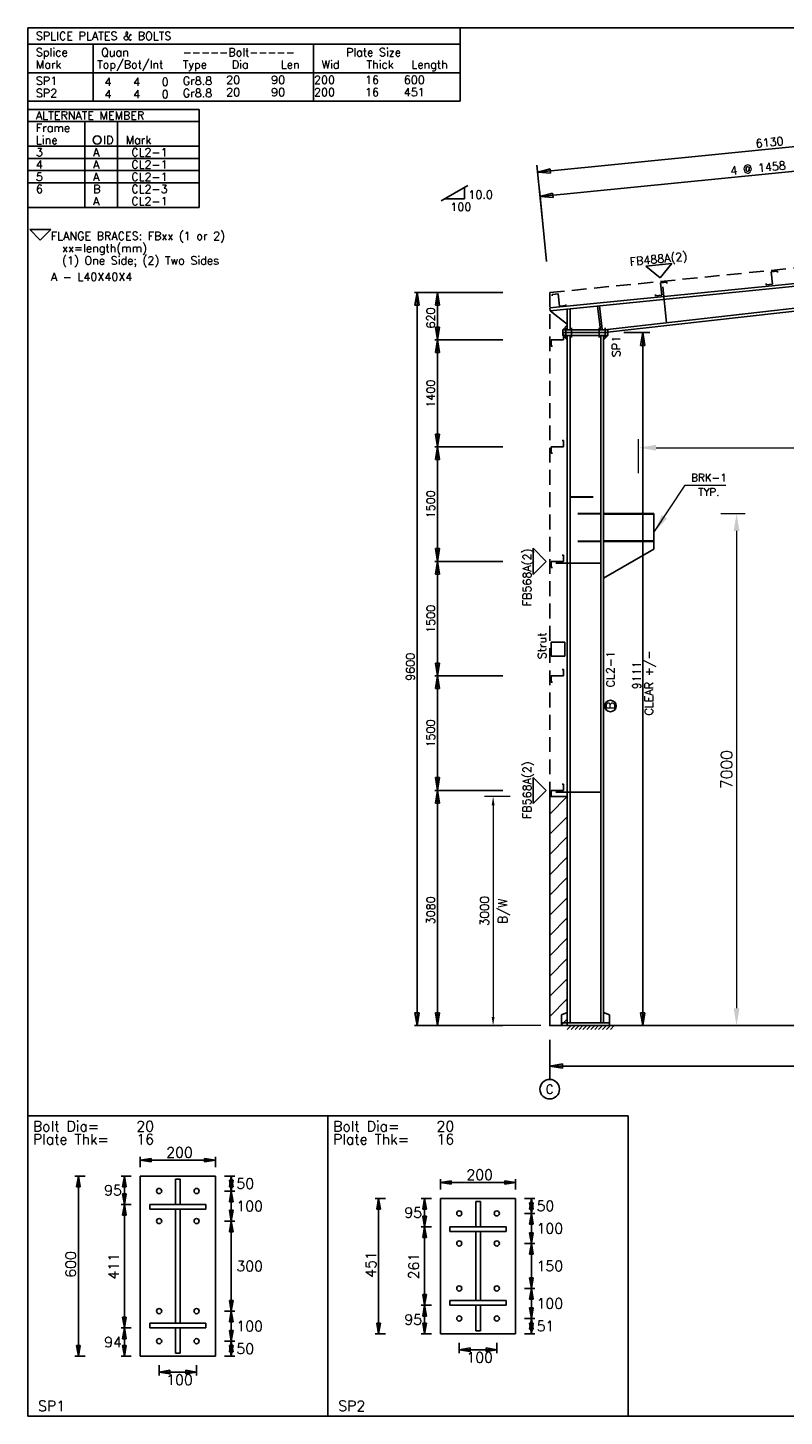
# Model space of a CAD drawing. Extents: x 0 to 25715, y 0 to 18184.
# Tile 1 of 2: x 0 to 9910, y 0 to 18184. Entities that reach past the tile are written whole.
import ezdxf
from ezdxf.enums import TextEntityAlignment as Align

# ---------------------------------------------------------------- set-up
doc = ezdxf.new("R2010")
doc.units = 0
doc.header["$MEASUREMENT"] = 0
doc.linetypes.add('CONTIN', pattern=[0])
doc.linetypes.add('DASHED', pattern=[291.58, 194.39, -97.19])
doc.layers.get('0').update_dxf_attribs({"linetype": 'CONTIN'})
doc.layers.get('Defpoints').update_dxf_attribs({"linetype": 'CONTINUOUS'})
for name, color, linetype in [('1', 7, 'CONTIN'), ('10', 10, 'CONTIN'), ('11', 7, 'CONTIN'), ('12', 6, 'CONTIN'), ('13', 1, 'CONTIN'), ('14', 7, 'CONTIN'), ('2', 6, 'CONTIN'), ('22', 7, 'CONTIN'), ('26', 7, 'CONTIN'), ('3', 7, 'CONTIN'), ('5', 5, 'DASHED')]:
    doc.layers.add(name, color=color, linetype=linetype)
doc.styles.add('SIMPLEX', font='SIMPLEX')
doc.dimstyles.new('FOR D', dxfattribs={"dimscale": 114, "dimtxt": 2, "dimasz": 2, "dimexe": 1, "dimexo": 1, "dimgap": 1, "dimtad": 1, "dimdec": 0, "dimzin": 0, "dimdsep": 46, "dimtxsty": 'SIMPLEX', "dimcen": 1, "dimclrd": 6, "dimclre": 6, "dimclrt": 7, "dimadec": 0, "dimazin": 0, "dimtfac": 1, "dimtdec": 0, "dimtofl": 0, "dimtmove": 0, "dimatfit": 3, "dimfxl": 1, "dimtolj": 1, "dimtzin": 0, "dimlwd": 0, "dimlwe": 0, "dimarcsym": 1})
doc.dimstyles.new('FOR PLAN', dxfattribs={"dimscale": 115, "dimtxt": 2, "dimasz": 2, "dimexe": 1.5, "dimexo": 0.75, "dimgap": 0.9, "dimtad": 1, "dimdec": 0, "dimzin": 0, "dimdsep": 46, "dimtxsty": 'SIMPLEX', "dimcen": 0.09, "dimclrd": 6, "dimclre": 6, "dimclrt": 7, "dimadec": 0, "dimazin": 0, "dimtfac": 1, "dimtdec": 0, "dimtmove": 0, "dimatfit": 3, "dimfxl": 1, "dimtolj": 1, "dimtzin": 0, "dimlwd": 0, "dimlwe": 0, "dimarcsym": 0})

# ---------------------------------------------------------------- blocks, each defined once
blk = doc.blocks.new('ARROWF')
for p, q in [((0, 0), (-167, 28)), ((-167, 28), (-167, -28)), ((-167, -28), (0, 0))]:
    blk.add_line(p, q)
blk = doc.blocks.new('EPBLK1')
for p, q in [((0, 0), (0, 1555.11536)), ((0, 1555.11536), (1555.11536, 1555.11536)), ((1555.11536, 1555.11536), (1555.11536, 0)), ((583.168274, 311.023071), (583.168274, 1244.09229)), ((583.168274, 1244.09229), (971.947083, 1244.09229)), ((765.408325, 1096.35632), (765.408325, 1228.29224)), ((765.408325, 1228.29224), (789.707031, 1228.29224)), ((789.707031, 1228.29224), (789.707031, 1096.35632)), ((971.947083, 1244.09229), (971.947083, 311.023071)), ((631.765625, 1096.35632), (923.349731, 1096.35632)), ((631.765625, 1096.35632), (631.765625, 1072.05762)), ((923.349731, 1096.35632), (923.349731, 1072.05762)), ((631.765625, 1072.05762), (923.349731, 1072.05762)), ((765.408325, 481.502594), (765.408325, 1072.05762)), ((789.707031, 481.502594), (789.707031, 1072.05762)), ((631.765625, 481.502594), (923.349731, 481.502594)), ((631.765625, 457.203918), (631.765625, 481.502594)), ((631.765625, 457.203918), (923.349731, 457.203918)), ((765.408325, 457.203918), (765.408325, 326.823059)), ((789.707031, 326.823059), (789.707031, 457.203918)), ((923.349731, 457.203918), (923.349731, 481.502594)), ((583.168274, 311.023071), (971.947083, 311.023071)), ((765.408325, 326.823059), (789.707031, 326.823059)), ((0, 0), (1555.11536, 0))]:
    blk.add_line(p, q)
for centre in [(680.363037, 1166.33655), (874.75238, 1166.33655), (680.363037, 1010.82489), (874.75238, 1010.82489), (680.363037, 544.290344), (874.75238, 544.290344), (680.363037, 388.778839), (874.75238, 388.778839)]:
    blk.add_circle(centre, 13.364273)
at = {"layer": '2'}
for p, q in [((583.168274, 1344.20276), (583.168274, 1290.74573)), ((583.168274, 1326.38379), (971.947083, 1326.38379)), ((971.947083, 1344.20276), (971.947083, 1290.74573)), ((244.606674, 1244.09229), (298.063782, 1244.09229)), ((262.42572, 311.023071), (262.42572, 1244.09229)), ((483.05777, 1244.09229), (536.514832, 1244.09229)), ((500.87677, 1096.35632), (500.87677, 1244.09229)), ((1018.60059, 1244.09229), (1072.05762, 1244.09229)), ((1054.23853, 1166.33655), (1054.23853, 1244.09229)), ((1018.60059, 1166.33655), (1072.05762, 1166.33655)), ((1018.60059, 1166.33655), (1072.05762, 1166.33655)), ((1054.23853, 1010.82489), (1054.23853, 1166.33655)), ((483.05777, 1096.35632), (536.514832, 1096.35632)), ((483.05777, 1096.35632), (536.514832, 1096.35632)), ((500.87677, 457.203857), (500.87677, 1096.35632)), ((1018.60059, 1010.82489), (1072.05762, 1010.82489)), ((1018.60059, 1010.82489), (1072.05762, 1010.82489)), ((1054.23853, 544.290344), (1054.23853, 1010.82489)), ((1018.60059, 544.290344), (1072.05762, 544.290344)), ((1018.60059, 544.290344), (1072.05762, 544.290344)), ((1054.23853, 388.778839), (1054.23853, 544.290344)), ((483.05777, 457.203857), (536.514832, 457.203857)), ((483.05777, 457.203857), (536.514832, 457.203857)), ((500.87677, 311.023071), (500.87677, 457.203857)), ((1018.60059, 388.778839), (1072.05762, 388.778839)), ((1018.60059, 388.778839), (1072.05762, 388.778839)), ((1054.23853, 311.023071), (1054.23853, 388.778839)), ((244.606674, 311.023071), (298.063782, 311.023071)), ((483.05777, 311.023071), (536.514832, 311.023071)), ((1018.60059, 311.023071), (1072.05762, 311.023071)), ((680.363037, 264.369629), (680.363037, 210.912506)), ((680.363037, 228.731552), (874.752319, 228.731552)), ((874.752319, 264.369629), (874.752319, 210.912506))]:
    blk.add_line(p, q, dxfattribs=at)
at = {"layer": '2', "xscale": 0.333, "yscale": 0.333, "zscale": 0.333}
for p, rotation in [((583.168274, 1326.38379), 180), ((262.42572, 1244.09229), 90), ((500.87677, 1244.09229), 89.99998470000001), ((1054.23853, 1244.09229), 89.99998470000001), ((500.87677, 1096.35632), 270), ((1054.23853, 1166.33655), 89.99998470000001), ((1054.23853, 1166.33655), 270), ((500.87677, 1096.35632), 89.99998470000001), ((1054.23853, 1010.82489), 89.99998470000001), ((1054.23853, 1010.82489), 270), ((1054.23853, 544.290344), 270), ((500.87677, 457.203857), 270), ((1054.23853, 544.290344), 89.99998470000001), ((500.87677, 457.203857), 89.99998470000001), ((1054.23853, 388.778839), 270), ((262.42572, 311.023071), 270), ((500.87677, 311.023071), 270), ((1054.23853, 388.778839), 89.99998470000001), ((1054.23853, 311.023071), 270), ((680.363037, 228.731552), 180)]:
    blk.add_blockref('ARROWF', p, dxfattribs=dict(at, rotation=rotation))
for p in [(971.947083, 1326.38379), (874.752319, 228.731552)]:
    blk.add_blockref('ARROWF', p, dxfattribs=at)
at = {"layer": '11', "style": 'SIMPLEX'}
for s, p in [('Bolt Dia=', (26.728546, 1474.92981)), ('20', (562.569458, 1474.92981)), ('Plate Thk=', (26.728546, 1408.10828)), ('16', (562.569458, 1408.10828)), ('200', (717.418396, 1339.74805)), ('50', (1080.96704, 1178.48584)), ('100', (1080.96704, 1061.85217)), ('300', (1080.96704, 750.829102)), ('100', (1080.96704, 439.80603)), ('50', (1080.96704, 323.172394)), ('100', (717.418396, 161.910187)), ('SP1', (53.457092, 26.728546))]:
    blk.add_text(s, height=53.4570923, dxfattribs=at).set_placement(p)
for s, p in [('95', (487.512543, 1170.22424)), ('94', (487.512543, 384.113464))]:
    blk.add_text(s, height=53.4570923, dxfattribs=at).set_placement(p, align=Align.MIDDLE_RIGHT)
blk.add_text('600', height=53.4570923, rotation=90, dxfattribs=at).set_placement((249.061447, 717.418396))
blk.add_text('411', height=53.4570923, rotation=90, dxfattribs=at).set_placement((487.512543, 776.78009), align=Align.BOTTOM_CENTER)
blk = doc.blocks.new('EPBLK2')
for p, q in [((0, 0), (0, 1555.11536)), ((0, 1555.11536), (1555.11536, 1555.11536)), ((1555.11536, 1555.11536), (1555.11536, 0)), ((583.168274, 426.933624), (583.168274, 1128.18164)), ((583.168274, 1128.18164), (971.947083, 1128.18164)), ((765.408325, 980.492371), (765.408325, 1112.38171)), ((765.408325, 1112.38171), (789.707031, 1112.38171)), ((789.707031, 1112.38171), (789.707031, 980.492371)), ((971.947083, 1128.18164), (971.947083, 426.933624)), ((631.765625, 980.492371), (923.349731, 980.492371)), ((631.765625, 980.492371), (631.765625, 956.193665)), ((631.765625, 956.193665), (923.349731, 956.193665)), ((765.408325, 598.92157), (765.408325, 956.193665)), ((789.707031, 598.92157), (789.707031, 956.193665)), ((923.349731, 980.492371), (923.349731, 956.193665)), ((631.765625, 598.92157), (923.349731, 598.92157)), ((631.765625, 574.622925), (631.765625, 598.92157)), ((923.349731, 574.622925), (923.349731, 598.92157)), ((631.765625, 574.622925), (923.349731, 574.622925)), ((765.408325, 574.622803), (765.408325, 442.733582)), ((789.707031, 442.733582), (789.707031, 574.622803)), ((765.408325, 442.733582), (789.707031, 442.733582)), ((583.168274, 426.933624), (971.947083, 426.933624)), ((0, 0), (1555.11536, 0))]:
    blk.add_line(p, q)
for centre in [(680.363037, 1050.42603), (874.75238, 1050.42603), (680.363037, 894.914429), (874.75238, 894.914429), (680.363037, 661.647156), (874.75238, 661.647156), (680.363037, 506.13562), (874.75238, 506.13562)]:
    blk.add_circle(centre, 13.364273)
at = {"layer": '2'}
for p, q in [((583.168274, 1228.29224), (583.168274, 1174.83521)), ((971.947083, 1228.29224), (971.947083, 1174.83521)), ((583.168274, 1210.47314), (971.947083, 1210.47314)), ((244.606674, 1128.18164), (298.063782, 1128.18164)), ((262.42572, 426.933624), (262.42572, 1128.18164)), ((483.05777, 1128.18164), (536.514832, 1128.18164)), ((500.87677, 980.492493), (500.87677, 1128.18164)), ((1018.60059, 1128.18164), (1072.05762, 1128.18164)), ((1054.23853, 1050.42603), (1054.23853, 1128.18164)), ((1018.60059, 1050.42603), (1072.05762, 1050.42603)), ((1018.60059, 1050.42603), (1072.05762, 1050.42603)), ((1054.23853, 894.914429), (1054.23853, 1050.42603)), ((483.05777, 980.492493), (536.514832, 980.492493)), ((483.05777, 980.492493), (536.514832, 980.492493)), ((500.87677, 574.622864), (500.87677, 980.492493)), ((1018.60059, 894.914429), (1072.05762, 894.914429)), ((1018.60059, 894.914429), (1072.05762, 894.914429)), ((1054.23853, 661.647156), (1054.23853, 894.914429)), ((1018.60059, 661.647156), (1072.05762, 661.647156)), ((1018.60059, 661.647156), (1072.05762, 661.647156)), ((1054.23853, 506.13562), (1054.23853, 661.647156)), ((483.05777, 574.622864), (536.514832, 574.622864)), ((483.05777, 574.622864), (536.514832, 574.622864)), ((500.87677, 426.933624), (500.87677, 574.622864)), ((1018.60059, 506.13562), (1072.05762, 506.13562)), ((1018.60059, 506.13562), (1072.05762, 506.13562)), ((1054.23853, 426.933624), (1054.23853, 506.13562)), ((244.606674, 426.933624), (298.063782, 426.933624)), ((483.05777, 426.933624), (536.514832, 426.933624)), ((680.363037, 380.280182), (680.363037, 326.823059)), ((874.752319, 380.280182), (874.752319, 326.823059)), ((1018.60059, 426.933624), (1072.05762, 426.933624)), ((680.363037, 344.64212), (874.752319, 344.64212))]:
    blk.add_line(p, q, dxfattribs=at)
at = {"layer": '2', "xscale": 0.333, "yscale": 0.333, "zscale": 0.333}
for p, rotation in [((583.168274, 1210.47314), 180), ((262.42572, 1128.18164), 90), ((500.87677, 1128.18164), 89.99998470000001), ((1054.23853, 1128.18164), 89.99998470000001), ((1054.23853, 1050.42603), 270), ((500.87677, 980.492493), 270), ((1054.23853, 1050.42603), 89.99998470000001), ((500.87677, 980.492493), 89.99998470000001), ((1054.23853, 894.914429), 270), ((1054.23853, 894.914429), 89.99998470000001), ((1054.23853, 661.647156), 89.99998470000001), ((1054.23853, 661.647156), 270), ((500.87677, 574.622864), 270), ((500.87677, 574.622864), 89.99998470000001), ((1054.23853, 506.13562), 89.99998470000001), ((1054.23853, 506.13562), 270), ((262.42572, 426.933624), 270), ((500.87677, 426.933624), 270), ((1054.23853, 426.933624), 270), ((680.363037, 344.64212), 180)]:
    blk.add_blockref('ARROWF', p, dxfattribs=dict(at, rotation=rotation))
for p in [(971.947083, 1210.47314), (874.752319, 344.64212)]:
    blk.add_blockref('ARROWF', p, dxfattribs=at)
at = {"layer": '11', "style": 'SIMPLEX'}
for s, p in [('Bolt Dia=', (26.728546, 1474.92981)), ('20', (562.569458, 1474.92981)), ('Plate Thk=', (26.728546, 1408.10828)), ('16', (562.569458, 1408.10828)), ('200', (717.418396, 1223.83752)), ('50', (1080.96704, 1062.57532)), ('100', (1080.96704, 945.941772)), ('150', (1080.96704, 751.552246)), ('100', (1080.96704, 557.162842)), ('51', (1080.96704, 439.80603)), ('100', (717.418396, 277.82074)), ('SP2', (53.457092, 26.728546))]:
    blk.add_text(s, height=53.4570923, dxfattribs=at).set_placement(p)
for p in [(487.512543, 1054.33704), (487.512543, 500.778229)]:
    blk.add_text('95', height=53.4570923, dxfattribs=at).set_placement(p, align=Align.MIDDLE_RIGHT)
blk.add_text('451', height=53.4570923, rotation=90, dxfattribs=at).set_placement((249.061447, 717.418396))
blk.add_text('261', height=53.4570923, rotation=90, dxfattribs=at).set_placement((487.512543, 777.557678), align=Align.BOTTOM_CENTER)
blk = doc.blocks.new('RF2BLT1', base_point=(0, 22.86))
at = {"layer": '3'}
for p, q in [((0, 22.86), (134.62, 22.86)), ((0, 22.86), (0, 0)), ((134.62, 0), (134.62, 22.86)), ((0, 17.78), (134.62, 17.78)), ((20.32, 17.78), (20.32, 0)), ((88.9, 17.78), (88.9, 0)), ((0, 8.89), (134.62, 8.89)), ((0, 0), (134.62, 0)), ((0, 0), (134.62, 0))]:
    blk.add_line(p, q, dxfattribs=at)
at = {"layer": '1', "style": 'SIMPLEX'}
for s, p in [('SPLICE PLATES & BOLTS', (2.54, 19.05)), ('Splice', (2.54, 13.97)), ('Quan', (22.86, 13.97)), ('-----Bolt-----', (48.26, 13.97)), ('Plate Size', (99.06, 13.97)), ('Mark', (2.54, 10.16)), ('Top/Bot/Int', (21.59, 10.16)), ('Type', (48.26, 10.16)), ('Dia', (63.5, 10.16)), ('Len', (78.74, 10.16)), ('Wid', (91.44, 10.16)), ('Thick', (105.41, 10.16)), ('Length', (119.38, 10.16)), ('SP1', (2.54, 5.08)), ('   4', (18.23, 4.75)), ('   4', (27.12, 4.75)), ('   0', (36.01, 4.75)), ('Gr8.8', (48.26, 5.08)), ('        20', (46.62, 5.37)), ('        90', (60.59, 5.37)), ('       200', (75.83, 5.37)), ('        16', (89.8, 5.37)), ('       600', (103.77, 5.37)), ('SP2', (2.54, 1.27)), ('   4', (18.23, 0.94)), ('   4', (27.12, 0.94)), ('   0', (36.01, 0.94)), ('Gr8.8', (48.26, 1.27)), ('        20', (46.62, 1.56)), ('        90', (60.59, 1.56)), ('       200', (75.83, 1.56)), ('        16', (89.8, 1.56)), ('       451', (103.77, 1.56))]:
    blk.add_text(s, height=2.54, dxfattribs=at).set_placement(p)
blk = doc.blocks.new('RF2ID')
for p, q in [((0, 0), (2245.19775, 0)), ((0, 0), (0, -1282.9703)), ((2245.19775, 0), (2245.19775, -1282.9703)), ((0, -160.37128), (2245.19775, -160.37128)), ((0, -160.37128), (2245.19775, -160.37128)), ((748.399292, -160.37128), (748.399292, -1282.9703)), ((1176.05603, -160.37128), (1176.05603, -1282.9703)), ((0, -481.11383), (2245.19775, -481.11383)), ((0, -481.11383), (2245.19775, -481.11383)), ((0, -641.48511), (2245.19775, -641.48511)), ((0, -801.85638), (2245.19775, -801.85638)), ((0, -962.22766), (2245.19775, -962.22766)), ((0, -1282.9703), (2245.19775, -1282.9703)), ((0, -1282.9703), (2245.19775, -1282.9703)), ((0, -1282.9703), (2245.19775, -1282.9703))]:
    blk.add_line(p, q)
at = {"layer": '14'}
blk.add_circle((908.770569, -400.92819), 53.457092, dxfattribs=at)
at = {"layer": '14', "style": 'SIMPLEX'}
for s, p in [('ALTERNATE MEMBER', (106.914185, -133.64273)), ('Frame', (106.914185, -294.01401)), ('Line', (106.914185, -454.38528)), ('ID', (988.956177, -454.38528)), ('Mark', (1282.97021, -454.38528))]:
    blk.add_text(s, height=106.914185, dxfattribs=at).set_placement(p)
at = {"layer": '26', "style": 'SIMPLEX'}
for s, p in [('3', (106.914185, -614.75653)), ('A', (855.313477, -614.75653)), (' CL2-1', (1282.97021, -614.75653)), ('4', (106.914185, -775.12787)), ('A', (855.313477, -775.12787)), (' CL2-1', (1282.97021, -775.12787)), ('5', (106.914185, -935.49921)), ('A', (855.313477, -935.49921)), (' CL2-1', (1282.97021, -935.49921)), ('6', (106.914185, -1095.8705)), ('B', (855.313477, -1095.8705)), (' CL2-3', (1282.97021, -1095.8705)), ('A', (855.313477, -1256.2418)), (' CL2-1', (1282.97021, -1256.2418))]:
    blk.add_text(s, height=106.914185, dxfattribs=at).set_placement(p)
blk = doc.blocks.new('MARKER')
for p, q in [((171.062698, 171.062698), (-171.0627, 171.062698)), ((-171.0627, 171.062698), (0, 0)), ((0, 0), (171.062698, 171.062698))]:
    blk.add_line(p, q)
blk = doc.blocks.new('RF2FBR')
at = {"xscale": 0.8, "yscale": 0.8, "zscale": 0.8}
blk.add_blockref('MARKER', (163.578705, -320.74255), dxfattribs=at)
at = {"layer": '14', "style": 'SIMPLEX'}
for s, p in [('FLANGE BRACES: FBxx (1 or 2)', (302.567139, -320.74255)), ('  xx=length(mm)', (302.567139, -481.11383)), ('  (1) One Side; (2) Two Sides', (302.567139, -641.48511)), ('A - L40X40X4', (302.567139, -855.31342))]:
    blk.add_text(s, height=106.914185, dxfattribs=at).set_placement(p)
blk = doc.blocks.new('ZCOL')
for p, q in [((10.2, 0), (0, 0)), ((0, 0), (0, -25.4)), ((10.2, -2.5), (10.2, 0)), ((-10.2, -25.4), (-10.2, -22.9)), ((0, -25.4), (-10.2, -25.4))]:
    blk.add_line(p, q)
blk = doc.blocks.new('*D36')
at = {"color": 6, "linetype": 'Continuous', "lineweight": 0}
for p, q in [((6318, 8116), (5982, 8116)), ((6096, 8002), (6096, 5230)), ((6723, 5116), (5982, 5116))]:
    blk.add_line(p, q, dxfattribs=at)
at = {"color": 6, "linetype": 'Continuous'}
for points in [[(6115, 8002), (6077, 8002), (6096, 8116)], [(6077, 5230), (6115, 5230), (6096, 5116)]]:
    blk.add_solid(points, dxfattribs=at)
at = {"layer": 'Defpoints', "color": 0, "linetype": 'Continuous'}
for p in [(6432, 8116), (6096, 5116), (6837, 5116)]:
    blk.add_point(p, dxfattribs=at)
at = {"color": 7, "linetype": 'Continuous', "char_height": 114, "attachment_point": 5, "rotation": 90, "style": 'SIMPLEX'}
for s, insert in [('\\A1;3000 ', (5982, 6616)), ('B/W', (6240, 6616))]:
    blk.add_mtext(s, dxfattribs=dict(at, insert=insert))
blk = doc.blocks.new('*D38')
at = {"color": 6, "linetype": 'Continuous', "lineweight": 0}
for p, q in [((8002, 12350), (8002, 12798)), ((17873, 12350), (17873, 12798)), ((8230, 12684), (17645, 12684))]:
    blk.add_line(p, q, dxfattribs=at)
at = {"color": 6, "linetype": 'Continuous'}
for points in [[(8230, 12722), (8230, 12646), (8002, 12684)], [(17645, 12646), (17645, 12722), (17873, 12684)]]:
    blk.add_solid(points, dxfattribs=at)
at = {"layer": 'Defpoints', "color": 0, "linetype": 'Continuous'}
for p in [(17873, 12684), (8002, 12236), (17873, 12236)]:
    blk.add_point(p, dxfattribs=at)
at = {"color": 7, "linetype": 'Continuous', "insert": (12937, 12828), "char_height": 114, "attachment_point": 5, "style": 'SIMPLEX'}
blk.add_mtext('\\A1;17600 CRANE SPAN +/-(FUTURE PROVISION)', dxfattribs=at)
blk = doc.blocks.new('*D40')
at = {"color": 6, "linetype": 'Continuous', "lineweight": 0}
for p, q in [((9081, 11822), (9399, 11822)), ((9285, 11594), (9285, 5344)), ((9215, 5116), (9399, 5116))]:
    blk.add_line(p, q, dxfattribs=at)
at = {"color": 6, "linetype": 'Continuous'}
for points in [[(9323, 11594), (9247, 11594), (9285, 11822)], [(9247, 5344), (9323, 5344), (9285, 5116)]]:
    blk.add_solid(points, dxfattribs=at)
at = {"layer": 'Defpoints', "color": 0, "linetype": 'Continuous'}
for p in [(8967, 11822), (9101, 5116), (9285, 5116)]:
    blk.add_point(p, dxfattribs=at)
at = {"color": 7, "linetype": 'Continuous', "insert": (9154, 8469), "char_height": 148.2, "attachment_point": 5, "rotation": 90, "style": 'SIMPLEX'}
blk.add_mtext('\\A1;7000', dxfattribs=at)

msp = doc.modelspace()

# ---------------------------------------------------------------- hatches: boundary and pattern name
at = {"linetype": 'Continuous'}
h = msp.add_hatch(dxfattribs=at)
h.set_pattern_fill('ANSI31', color=1, scale=1500)
h.set_pattern_definition([(45, (-419.6, -165.93), (-132.5825, 132.5825), [])])
h.paths.add_polyline_path([(18807.4, 8116), (18807.4, 5116), (19037.4, 5116), (19037.4, 8116)])
h.paths.add_polyline_path([(6837.4, 8116), (6837.4, 5116), (7067.4, 5116), (7067.4, 8116)])

# ---------------------------------------------------------------- linework, layer by layer
msp.add_lwpolyline([(6837.4, 8116), (7067.4, 8116), (7067.4, 5116), (6837.4, 5116)], close=True, dxfattribs=at)
at = {"layer": '1'}
for p, q in [((6837.4, 14515), (12899.3, 15121.2)), ((7105.5, 14503.5), (12899.3, 15082.9)), ((7556.3, 14229.9), (12899.3, 14831.2)), ((7556.3, 14191.6), (12899.3, 14792.9)), ((8318.1, 14792.3), (8365.3, 14320.9)), ((6837.4, 14515), (6841.2, 14477.1)), ((6841.2, 14477.1), (7105.5, 14503.5)), ((7067.4, 14300.3), (6841.2, 14477.1)), ((7067.4, 14229.9), (7067.4, 14499.7)), ((7105.5, 14229.9), (7105.5, 14503.5)), ((7463.7, 14539.4), (7489, 14542.4)), ((7501, 14229.6), (7463.7, 14539.4)), ((7489, 14542.4), (7526.2, 14232.7)), ((7600.8, 14229.9), (7010.3, 14229.9)), ((7010.3, 14229.9), (7010.3, 14153.7)), ((7010.3, 14191.8), (7600.8, 14191.8)), ((7048.4, 14255.3), (7048.4, 14128.3)), ((7124.6, 14255.3), (7124.6, 14128.3)), ((7486.5, 14255.3), (7486.5, 14128.3)), ((7562.7, 14255.3), (7562.7, 14128.3)), ((7600.8, 14153.7), (7600.8, 14229.9)), ((7010.3, 14153.7), (7600.8, 14153.7)), ((7067.4, 5154.1), (7067.4, 14153.7)), ((7105.5, 5154.1), (7105.5, 14153.7)), ((7505.5, 5154.1), (7505.5, 14153.7)), ((7543.6, 5154.1), (7543.6, 14153.7)), ((7105.5, 12042.2), (7405.5, 12042.2)), ((7105.5, 12042.2), (7405.5, 12042.2)), ((7105.5, 12036.2), (7405.5, 12036.2)), ((7105.5, 12036.2), (7405.5, 12036.2)), ((7205.5, 11822.2), (7505.5, 11822.2)), ((7205.5, 11822.2), (7505.5, 11822.2)), ((7543.6, 11822.2), (8201.6, 11822.2)), ((7543.6, 11822.2), (8201.6, 11822.2)), ((8201.6, 11822.2), (8201.6, 11456.2)), ((7205.5, 11816.2), (7505.5, 11816.2)), ((7205.5, 11816.2), (7505.5, 11816.2)), ((7543.6, 11814.2), (8201.6, 11814.2)), ((7543.6, 11814.2), (8201.6, 11814.2)), ((7205.5, 11462.2), (7505.5, 11462.2)), ((7205.5, 11462.2), (7505.5, 11462.2)), ((7205.5, 11456.2), (7505.5, 11456.2)), ((7205.5, 11456.2), (7505.5, 11456.2)), ((8201.6, 11464.2), (7543.6, 11464.2)), ((8201.6, 11464.2), (7543.6, 11464.2)), ((8201.6, 11456.2), (7543.6, 11456.2)), ((8201.6, 11456.2), (7543.6, 11456.2)), ((8201.6, 11456.2), (8201.6, 11356.2)), ((8201.6, 11356.2), (7543.6, 10976.3)), ((6917.9, 11172.7), (7505.5, 11172.7)), ((6917.9, 8172.7), (7505.5, 8172.7)), ((7067.4, 5287.9), (6991.2, 5255.7)), ((7543.6, 5287.9), (7619.8, 5255.7)), ((6991.2, 5154.1), (6991.2, 5255.7)), ((6991.2, 5116), (6991.2, 5154.1)), ((6991.2, 5154.1), (7619.8, 5154.1)), ((7619.8, 5116), (6991.2, 5116)), ((7067.4, 5154.1), (7543.6, 5154.1)), ((7619.8, 5154.1), (7619.8, 5255.7)), ((7619.8, 5154.1), (7619.8, 5116))]:
    msp.add_line(p, q, dxfattribs=at)
at = {"layer": '10'}
for p, q in [((6856.5, 10136.5), (6856.5, 9955.5)), ((6856.5, 10136.5), (7037.4, 10136.5)), ((7037.4, 10136.5), (7037.4, 9955.5)), ((6856.5, 9955.5), (7037.4, 9955.5))]:
    msp.add_line(p, q, dxfattribs=at)
at = {"layer": '12'}
for p, q in [((6796.9, 15121.1), (6702.5, 16065.1)), ((5064.8, 14716), (6223, 14716)), ((6223, 14716), (5332.1, 14716)), ((7808, 14191.6), (8150.1, 14191.6)), ((6223, 14096), (5332.1, 14096)), ((6223, 12696), (5332.1, 12696)), ((6223, 11196), (5332.1, 11196)), ((6223, 9696), (5332.1, 9696)), ((6223, 8196), (5332.1, 8196)), ((5064.8, 5116), (6223, 5116)), ((6223, 5116), (5332.1, 5116)), ((7808, 5116), (8150.1, 5116)), ((6837.4, 4929.4), (6837.4, 4501.7)), ((6837.4, 4822.5), (6837.4, 4411.2)), ((6837.4, 4411.2), (6837.4, 4553.1))]:
    msp.add_line(p, q, dxfattribs=at)
at = {"layer": '13'}
msp.add_circle((6837.4, 4282.9), 128.3, dxfattribs=at)
at = {"layer": '2'}
for p, q in [((6679.9, 16291.4), (12779.9, 16901.4)), ((6711.8, 15972.2), (12811.8, 16582.2)), ((6765, 15440.3), (6670.6, 16384.2)), ((5100.4, 5116), (5100.4, 14716)), ((5367.7, 5116), (5367.7, 14716)), ((8056.8, 5116), (8056.8, 14191.6)), ((6837.4, 5116), (19037.4, 5116)), ((7067.4, 5116), (7719.4, 5116)), ((7067.4, 5064.7), (7118.8, 5116)), ((7118.8, 5064.7), (7170.1, 5116)), ((7170.1, 5064.7), (7221.4, 5116)), ((7221.4, 5064.7), (7272.7, 5116)), ((7272.7, 5064.7), (7324, 5116)), ((7324, 5064.7), (7375.3, 5116)), ((7375.3, 5064.7), (7426.7, 5116)), ((7426.7, 5064.7), (7478, 5116)), ((7478, 5064.7), (7529.3, 5116)), ((7529.3, 5064.7), (7580.6, 5116)), ((7580.6, 5064.7), (7631.9, 5116)), ((7631.9, 5064.7), (7683.3, 5116)), ((6837.4, 4586.6), (19037.4, 4586.6))]:
    msp.add_line(p, q, dxfattribs=at)
at = {"layer": '22'}
for p, q in [((25714.5, 18183.8), (0, 18183.8)), ((0, 18183.8), (0, 0)), ((0, 0), (25714.5, 0))]:
    msp.add_line(p, q, dxfattribs=at)
at = {"layer": '3'}
for p, q in [((5415.5, 15918.9), (5763.6, 16119.9)), ((5719.2, 16094.3), (5719.2, 15944.6)), ((5459.9, 15944.6), (5719.2, 15944.6)), ((7010.3, 14229.9), (7067.4, 14287)), ((7010.3, 14153.7), (7067.4, 14096.5)), ((7600.8, 14153.7), (7543.6, 14096.5))]:
    msp.add_line(p, q, dxfattribs=at)
msp.add_circle((7632.7, 9301.1), 74.8, dxfattribs=at)
at = {"layer": '5'}
for p, q in [((6837.4, 14716), (12937.4, 15326)), ((6837.4, 8116), (6837.4, 14716))]:
    msp.add_line(p, q, dxfattribs=at)

# ---------------------------------------------------------------- block references
for name, p, xscale, yscale, zscale in [('RF2BLT1', (0, 18183.8), 42.09219739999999, 42.09219739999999, 42.09219739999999), ('EPBLK1', (0, 0), 2.528634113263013, 2.528634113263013, 2.528634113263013), ('EPBLK2', (3932.3, 0), 2.528634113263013, 2.528634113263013, 2.528634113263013)]:
    msp.add_blockref(name, p, dxfattribs=dict(xscale=xscale, yscale=yscale, zscale=zscale))
for name, p in [('RF2ID', (0, 17114.7)), ('RF2FBR', (0, 15724.8))]:
    msp.add_blockref(name, p)
at = {"layer": '10'}
for p, xscale, yscale, zscale, rotation in [((9756.2, 14826), -8, -6.374015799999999, -6.374015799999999, 5.710592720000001), ((8305.8, 14681), -8, -6.374015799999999, -6.374015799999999, 5.710592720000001), ((6965.3, 14536.7), 8, -6.3740077, -6.3740077, 5.71059272), ((7018.4, 14096), 8, -6.374015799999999, -6.374015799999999, 89.99998470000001), ((7018.4, 12696), 8, -6.374015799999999, -6.374015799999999, 89.99998470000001), ((7018.4, 11196), 8, -6.374015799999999, -6.374015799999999, 89.99998470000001), ((7018.4, 9696), 8, -6.374015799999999, -6.374015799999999, 89.99998470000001), ((7018.4, 8196), 8, -6.374015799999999, -6.374015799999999, 89.99998470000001)]:
    msp.add_blockref('ZCOL', p, dxfattribs=dict(at, xscale=xscale, yscale=yscale, zscale=zscale, rotation=rotation))
at = {"layer": '2'}
for p, rotation in [((6679.9, 16291.4), 185.710587), ((6711.8, 15972.2), 185.710587), ((5100.4, 14716), 90), ((5367.7, 14716), 90), ((5367.7, 14096), 270), ((8056.8, 14191.6), 90), ((5367.7, 14096), 90), ((5367.7, 12696), 270), ((5367.7, 12696), 90), ((5367.7, 11196), 270), ((5367.7, 11196), 90), ((5367.7, 9696), 270), ((5367.7, 9696), 90), ((5367.7, 8196), 270), ((5367.7, 8196), 90), ((5100.4, 5116), 270), ((5367.7, 5116), 270), ((5367.7, 5116), 270), ((8056.8, 5116), 270), ((6837.4, 4586.6), 180)]:
    msp.add_blockref('ARROWF', p, dxfattribs=dict(at, rotation=rotation))
at = {"layer": '3'}
for p, rotation in [((8283.2, 14907.5), 5.71059272), ((6790.8, 11196), 89.99998470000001), ((6790.8, 8196), 89.99998470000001)]:
    msp.add_blockref('MARKER', p, dxfattribs=dict(at, rotation=rotation))

# ---------------------------------------------------------------- texts
at = {"color": 7, "linetype": 'ByBlock', "lineweight": 0, "char_height": 100, "attachment_point": 5, "style": 'SIMPLEX'}
for s, insert in [('\\A1;BRK-1', (8922.1, 12292.7)), ('\\A1;TYP.', (8922.1, 12103.5))]:
    msp.add_mtext(s, dxfattribs=dict(at, insert=insert))
at = {"layer": '11', "style": 'SIMPLEX'}
for s, rotation, p in [('6130', 5.71059, (9540.2, 16613.2)), ('4 @ 1458', 5.71059, (9210.1, 16257.9)), ('620', 90.00021, (5332.1, 14245.6)), ('1400', 90.00021, (5332.1, 13208.9)), ('1500', 90.00021, (5332.1, 11758.9)), ('1500', 90.00021, (5332.1, 10258.9)), ('9600', 90.00021, (5064.8, 9630.9)), ('9111', 90, (8030.1, 9520.1)), ('CLEAR +/-', 90, (8190.5, 9178)), ('1500', 90.00021, (5332.1, 8758.9)), ('3080', 90.00021, (5332.1, 6442.2))]:
    msp.add_text(s, height=106.91, rotation=rotation, dxfattribs=at).set_placement(p)
at = {"layer": '13', "style": 'SIMPLEX'}
msp.add_text('C', height=115.5, dxfattribs=at).set_placement((6837.4, 4282.9), align=Align.MIDDLE_CENTER)
at = {"layer": '3', "style": 'SIMPLEX'}
for s, p in [('10.0', (5772.6, 15944.6)), ('100', (5536.1, 15784.2))]:
    msp.add_text(s, height=106.91, dxfattribs=at).set_placement(p)
for s, height, rotation, p in [('FB488A(2)', 106.91, 5.71059, (7891.2, 15066)), ('SP1', 106.91, 90, (7761.2, 13871.1)), ('FB568A(2)', 106.91, 89.99998, (6594.1, 10608)), ('Strut', 106.91, 89.99998, (6790.8, 9915.9)), (' CL2-1', 106.91, 89.99998, (7686.2, 9472.2)), ('B', 106.9, 89.99998, (7686.2, 9258.3)), ('FB568A(2)', 106.91, 89.99998, (6594.1, 7821.8))]:
    msp.add_text(s, height=height, rotation=rotation, dxfattribs=at).set_placement(p)

# ---------------------------------------------------------------- dimensions: what is measured, and where the dimension line sits
at = {"linetype": 'Continuous'}
dim = msp.add_linear_dim(base=(17873.2, 12684.2), p1=(8001.6, 12236.2), p2=(17873.2, 12236.2), text='17600 CRANE SPAN +/-(FUTURE PROVISION)', dimstyle='FOR D', override={"dimtxt": 1, "dimgap": 0.5, "dimtxsty": 'SIMPLEX'}, dxfattribs=at)
dim.commit()
dim.dimension.update_dxf_attribs({"geometry": '*D38', "text_midpoint": (12937.4, 12828.1)})
for base, p1, p2, text, override, picture, middle in [((9285.1, 5116), (8967.2, 11822.2), (9100.8, 5116), '7000', {"dimtxt": 1.3, "dimgap": 0.5, "dimtxsty": 'SIMPLEX'}, '*D40', (9154, 8469.1)), ((6096, 5116), (6432.1, 8116), (6837.4, 5116), '<> \\XB/W', {"dimtxt": 1, "dimasz": 1, "dimgap": 0.5, "dimtxsty": 'SIMPLEX'}, '*D36', (6096, 6616))]:
    dim = msp.add_linear_dim(base=base, p1=p1, p2=p2, angle=90, text=text, dimstyle='FOR D', override=override, dxfattribs=at)
    dim.commit()
    dim.dimension.update_dxf_attribs({"geometry": picture, "text_midpoint": middle})

# ---------------------------------------------------------------- leaders
at = {"linetype": 'ByBlock', "lineweight": 0}
msp.add_leader([(8201.6, 11572.5), (8613.4, 12193.8), (9142.6, 12193.8)], dimstyle='FOR PLAN', override={"dimscale": 250, "dimasz": 1}, dxfattribs=at)

doc.saveas('drawing.dxf')
